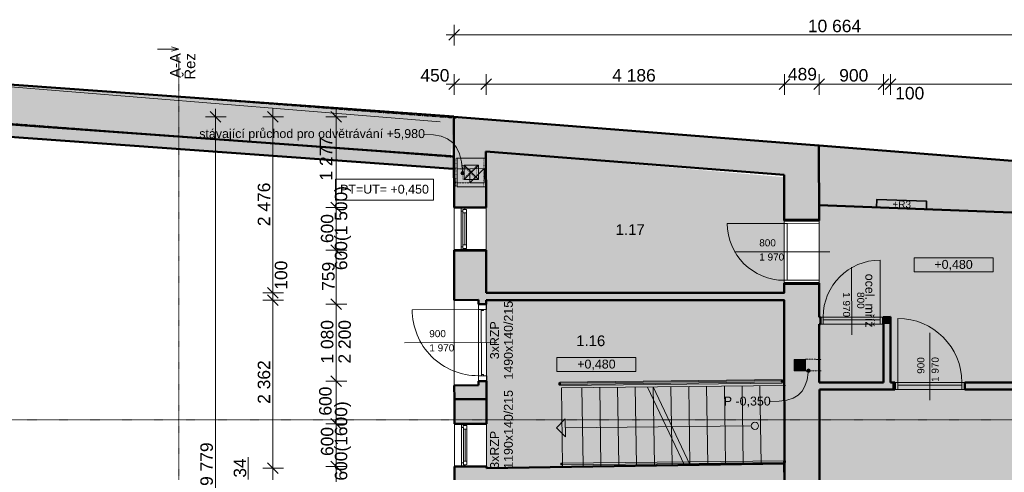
# Model space of a CAD drawing. Header units: millimetres. Extents: x -27561 to 3863, y -4271 to 20179.
# Tile 13 of 14: x -17082 to -3262, y 13817 to 20179. Entities that reach past the tile are written whole.
import ezdxf

# ---------------------------------------------------------------- set-up
doc = ezdxf.new("R2010")
doc.units = ezdxf.units.MM
doc.header["$MEASUREMENT"] = 0
for name, pattern in [('Tečkovaná L', [5.15, 0.3, -4.85]), ('Čerchovaná M', [4.5, 2.5, -0.85, 0.3, -0.85]), ('Čerchovaná S', [3.5, 1.5, -0.85, 0.3, -0.85]), ('Čárkovaná S', [2.5, 1.5, -1])]:
    doc.linetypes.add(name, pattern=pattern)
for name, color, linetype in [('5._POHLED ZÁPADNÍ_2_2D prvky - obecné', 7, 'Continuous'), ('5._POHLED ZÁPADNÍ_2_Anotace - S', 7, 'Continuous'), ('5._POHLED ZÁPADNÍ_2_Anotace - SP', 7, 'Continuous'), ('5._POHLED ZÁPADNÍ_2_Bourané_Konstrukce - nosné', 7, 'Continuous'), ('5._POHLED ZÁPADNÍ_2_Bourané_Kóty - SP', 7, 'Continuous'), ('5._POHLED ZÁPADNÍ_2_Bourané_Otvory – Dveře', 7, 'Continuous'), ('5._POHLED ZÁPADNÍ_2_Bourané_Otvory – Okna', 7, 'Continuous'), ('5._POHLED ZÁPADNÍ_2_Bourané_Otvory – Značky dveří', 7, 'Continuous'), ('5._POHLED ZÁPADNÍ_2_Bourané_Výplně - Povrchové', 7, 'Continuous'), ('5._POHLED ZÁPADNÍ_2_Bourané_Výplně – Řezové', 7, 'Continuous'), ('5._POHLED ZÁPADNÍ_2_Interiér - schodiště', 7, 'Continuous'), ('5._POHLED ZÁPADNÍ_2_Konstrukce - nosné', 7, 'Continuous'), ('5._POHLED ZÁPADNÍ_2_Kresby a obrázky', 7, 'Continuous'), ('5._POHLED ZÁPADNÍ_2_Kóty - SP', 7, 'Continuous'), ('5._POHLED ZÁPADNÍ_2_Otvory – Dveře', 7, 'Continuous'), ('5._POHLED ZÁPADNÍ_2_Otvory – Značky dveří', 7, 'Continuous'), ('5._POHLED ZÁPADNÍ_2_Situace - terén', 7, 'Continuous'), ('5._POHLED ZÁPADNÍ_2_Výplně - Povrchové', 7, 'Continuous'), ('5._POHLED ZÁPADNÍ_2_Výplně – Řezové', 7, 'Continuous'), ('5._POHLED ZÁPADNÍ_2_Značky - řezy', 7, 'Continuous'), ('5._POHLED ZÁPADNÍ_2_Zóny', 7, 'Continuous')]:
    doc.layers.add(name, color=color, linetype=linetype)
doc.styles.add('GENEROVANÝ_STYL_1', font='txt')
doc.styles.add('GENEROVANÝ_STYL_2', font='txt')

msp = doc.modelspace()

# ---------------------------------------------------------------- hatches: boundary and pattern name
at = {"layer": '5._POHLED ZÁPADNÍ_2_Anotace - SP', "linetype": 'Continuous', "lineweight": 13}
for points in [[(-10889, 18022), (-10887, 18013), (-10881, 18005), (-10873, 17999), (-10864, 17997), (-10854, 17999), (-10846, 18005), (-10840, 18013), (-10839, 18022), (-10840, 18032), (-10846, 18040), (-10854, 18046), (-10864, 18047), (-10873, 18046), (-10881, 18040), (-10887, 18032)], [(-6036, 15245), (-6034, 15236), (-6029, 15228), (-6021, 15222), (-6011, 15220), (-6002, 15222), (-5994, 15228), (-5988, 15236), (-5986, 15245), (-5988, 15255), (-5994, 15263), (-6002, 15268), (-6011, 15270), (-6021, 15268), (-6029, 15263), (-6034, 15255)]]:
    msp.add_hatch(color=154, dxfattribs=at).paths.add_polyline_path(points)
at = {"layer": '5._POHLED ZÁPADNÍ_2_Bourané_Výplně - Povrchové', "linetype": 'Continuous', "lineweight": 0, "true_color": 0xffffff}
for points in [[(-10538, 18328), (-10534, 16340), (-6349, 16340), (-6352, 17965)], [(-5861, 17571), (-5844, 8504), (-822, 7987), (-822, 17380)], [(-10534, 16240), (-10529, 13877), (-9606, 13891), (-6344, 13940), (-6349, 16240)]]:
    msp.add_hatch(color=7, dxfattribs=at).paths.add_polyline_path(points)
at = {"layer": '5._POHLED ZÁPADNÍ_2_Bourané_Výplně – Řezové', "linetype": 'Continuous', "lineweight": 0, "true_color": 0xd8d8cb}
for points in [[(-5861, 17367), (-6351, 17366), (-6351, 17356), (-5861, 17357)], [(-10985, 16938), (-10985, 16936), (-10535, 16937), (-10535, 16939)], [(-6350, 16476), (-6350, 16466), (-5860, 16467), (-5860, 16477)], [(-10984, 16437), (-10984, 16239), (-10644, 16240), (-10644, 16180), (-10534, 16180), (-10534, 16438)], [(-10534, 16239), (-6349, 16239), (-6349, 16339), (-10534, 16339)], [(-10642, 15040), (-10982, 15039), (-10981, 14849), (-10531, 14850), (-10532, 15100), (-10642, 15100)], [(-4816, 15080), (-4816, 14980), (-4796, 14980), (-4796, 15080)], [(-10981, 14847), (-10981, 14499), (-10531, 14500), (-10531, 14847)], [(-10980, 13899), (-10980, 13897), (-10530, 13897), (-10530, 13900)]]:
    msp.add_hatch(color=254, dxfattribs=at).paths.add_polyline_path(points)
at = {"layer": '5._POHLED ZÁPADNÍ_2_Výplně - Povrchové', "linetype": 'Continuous', "lineweight": 0, "true_color": 0xcbcbcb}
h = msp.add_hatch(color=9, dxfattribs=at)
h.paths.add_polyline_path([(-10959, 17832), (-10569, 17832), (-10569, 18232), (-10959, 18232)])
h.paths.add_polyline_path([(-10864, 17932), (-10864, 18132), (-10664, 18132), (-10664, 17932)], flags=0)
h = msp.add_hatch(color=9, dxfattribs=at)
h.paths.add_polyline_path([(-10943, 17832), (-10543, 17832), (-10544, 18232), (-10944, 18232)])
h.paths.add_polyline_path([(-10844, 17932), (-10844, 18132), (-10644, 18132), (-10644, 17932)], flags=0)
at = {"layer": '5._POHLED ZÁPADNÍ_2_Výplně – Řezové', "linetype": 'Continuous', "lineweight": 13}
for points in [[(-20973, 18977), (-11029, 18260), (-10989, 18818), (-20933, 19535)], [(-20989, 18806), (-11000, 18082), (-10987, 18257), (-20976, 18980)], [(-10538, 18328), (-10989, 18815), (-10988, 18363)], [(-10538, 18779), (-10989, 18815), (-10538, 18328)], [(-10538, 18328), (-6352, 17998), (-6353, 18449), (-10538, 18779)], [(-5863, 18411), (-6353, 18449), (-6352, 17998)], [(-6352, 17998), (-5862, 17959), (-5863, 18411)], [(-321, 17970), (-5860, 18410), (-5861, 17571), (-321, 17361)], [(-10988, 18363), (-10986, 17538), (-10536, 17539), (-10538, 18328)], [(-5862, 17959), (-6352, 17998), (-6351, 17366), (-5861, 17367)], [(-10535, 16937), (-10985, 16936), (-10984, 16437), (-10534, 16438)], [(-5860, 16467), (-6350, 16466), (-6346, 13181), (-5856, 13182)], [(-5860, 15999), (-5860, 15899), (-5843, 15899), (-5844, 15999)], [(-4958, 16000), (-4964, 16000), (-4963, 15900), (-4958, 15900)], [(-4958, 15900), (-4858, 16001), (-4958, 16000)], [(-4958, 15901), (-4858, 15901), (-4858, 16001)], [(-4958, 15901), (-4958, 15080), (-4858, 15080), (-4858, 15901)], [(-4816, 15080), (-5859, 15080), (-5858, 14980), (-4816, 14980)], [(-3816, 14980), (-822, 14980), (-822, 15080), (-3816, 15080)], [(-10981, 14849), (-10981, 14847), (-10531, 14847), (-10531, 14850)], [(-10980, 13897), (-10978, 13084), (-10528, 13085), (-10530, 13897)], [(-6351, 13940), (-10529, 13877), (-10529, 13387), (-6343, 13450)]]:
    msp.add_hatch(color=254, dxfattribs=at).paths.add_polyline_path(points)
at = {"layer": '5._POHLED ZÁPADNÍ_2_Výplně – Řezové', "linetype": 'Continuous', "lineweight": 0, "true_color": 0xd8ebd3}
for points in [[(-10764, 17884), (-10565, 18087), (-10764, 18084)], [(-10764, 17884), (-10564, 17888), (-10565, 18087)], [(-6052, 15406), (-6213, 15404), (-6212, 15244)], [(-6052, 15406), (-6212, 15244), (-6053, 15245)]]:
    msp.add_hatch(color=254, dxfattribs=at).paths.add_polyline_path(points)

# ---------------------------------------------------------------- linework, layer by layer
at = {"layer": '5._POHLED ZÁPADNÍ_2_2D prvky - obecné', "color": 8, "linetype": 'Continuous', "lineweight": 13}
for p, q in [((-11181, 18743), (-27561, 20074)), ((-8268, 15013), (-7752, 13919)), ((-8191, 15019), (-7674, 13925))]:
    msp.add_line(p, q, dxfattribs=at)
at = {"layer": '5._POHLED ZÁPADNÍ_2_Anotace - SP', "color": 154, "linetype": 'Continuous', "lineweight": 13}
for p, q in [((-11274, 17938), (-12650, 17938)), ((-12650, 17938), (-12650, 17642)), ((-11274, 17642), (-11274, 17938)), ((-12650, 17642), (-11274, 17642)), ((-3420, 16831), (-4528, 16831)), ((-4528, 16831), (-4528, 16635)), ((-3420, 16635), (-3420, 16831)), ((-4528, 16635), (-3420, 16635)), ((-8433, 15430), (-9541, 15430)), ((-9541, 15430), (-9541, 15234)), ((-8433, 15234), (-8433, 15430)), ((-9541, 15234), (-8433, 15234))]:
    msp.add_line(p, q, dxfattribs=at)
at = {"layer": '5._POHLED ZÁPADNÍ_2_Anotace - SP', "color": 154, "linetype": 'Continuous', "lineweight": 13, "flags": 128}
for points in [[(-10865, 18047), (-10882, 18181), (-10911, 18293), (-10952, 18383), (-11007, 18453), (-11078, 18505), (-11166, 18541), (-11273, 18561), (-11401, 18567)], [(-6014, 15220), (-6031, 15115), (-6060, 15028), (-6101, 14957), (-6156, 14902), (-6227, 14861), (-6315, 14833), (-6422, 14817), (-6548, 14812)]]:
    msp.add_lwpolyline(points, dxfattribs=at)
at = {"layer": '5._POHLED ZÁPADNÍ_2_Anotace - SP', "color": 154, "linetype": 'Continuous', "lineweight": 13}
for centre in [(-10864, 18022), (-6011, 15245)]:
    msp.add_circle(centre, 25, dxfattribs=at)
at = {"layer": '5._POHLED ZÁPADNÍ_2_Bourané_Konstrukce - nosné', "color": 42, "linetype": 'Continuous', "lineweight": 50, "true_color": 0xe4ad2c}
for p, q in [((-10984, 16239), (-10644, 16240)), ((-10644, 16240), (-10644, 16180)), ((-10644, 16180), (-10534, 16180)), ((-10642, 15040), (-10642, 15100)), ((-10642, 15100), (-10532, 15100)), ((-10982, 15039), (-10642, 15040))]:
    msp.add_line(p, q, dxfattribs=at)
at = {"layer": '5._POHLED ZÁPADNÍ_2_Bourané_Konstrukce - nosné', "color": 42, "linetype": 'Continuous', "lineweight": 50, "true_color": 0xe4ad2c, "flags": 128}
for points in [[(-6351, 17366), (-6351, 17356)], [(-5861, 17357), (-6351, 17356)], [(-5861, 17357), (-5861, 17367)], [(-10985, 16938), (-10535, 16939)], [(-10985, 16938), (-10985, 16936)], [(-10535, 16937), (-10535, 16939)], [(-6350, 16476), (-5860, 16477)], [(-6350, 16476), (-6350, 16466)], [(-5860, 16467), (-5860, 16477)], [(-10984, 16437), (-10984, 16239)], [(-10534, 16339), (-10534, 16438)], [(-6349, 16339), (-10534, 16339)], [(-10534, 16239), (-6349, 16239)], [(-10534, 16180), (-10534, 16239)], [(-10531, 14850), (-10532, 15100)], [(-4796, 15080), (-4816, 15080)], [(-4796, 15080), (-4796, 14980)], [(-3816, 14980), (-3816, 15080)], [(-10982, 15039), (-10981, 14849)], [(-4816, 14980), (-4796, 14980)], [(-10981, 14847), (-10981, 14499)], [(-10531, 14500), (-10531, 14847)], [(-10531, 14500), (-10981, 14499)], [(-10980, 13899), (-10530, 13900)], [(-10980, 13899), (-10980, 13897)], [(-10530, 13897), (-10530, 13900)]]:
    msp.add_lwpolyline(points, dxfattribs=at)
at = {"layer": '5._POHLED ZÁPADNÍ_2_Bourané_Konstrukce - nosné', "color": 42, "linetype": 'Continuous', "lineweight": 20, "true_color": 0xe4ad2c, "flags": 128}
for points in [[(-9514, 15074), (-9514, 15049), (-9489, 15049), (-9489, 15074)], [(-9502, 15086), (-9501, 15036), (-6380, 15072), (-6380, 15122)], [(-9502, 15071), (-9502, 15051), (-6380, 15087), (-6380, 15107)], [(-6392, 15110), (-6392, 15085), (-6367, 15085), (-6367, 15110)]]:
    msp.add_lwpolyline(points, close=True, dxfattribs=at)
at = {"layer": '5._POHLED ZÁPADNÍ_2_Bourané_Kóty - SP', "color": 42, "linetype": 'Continuous', "lineweight": 13, "true_color": 0xe4ad2c}
for p, q in [((-10910, 20041), (-11060, 19891)), ((-10985, 19816), (-10985, 20107)), ((-11098, 19966), (-10985, 19966)), ((-10985, 19966), (-321, 19966)), ((-10985, 19122), (-10985, 19412)), ((-10535, 19122), (-10535, 19412)), ((-6349, 19122), (-6349, 19412)), ((-5860, 19122), (-5860, 19412)), ((-4958, 19122), (-4958, 19412)), ((-4858, 19122), (-4858, 19412)), ((-11098, 19272), (-10985, 19272)), ((-10910, 19347), (-11060, 19197)), ((-10985, 19272), (-10535, 19272)), ((-10460, 19347), (-10610, 19197)), ((-10535, 19272), (-6349, 19272)), ((-6274, 19347), (-6424, 19197)), ((-6349, 19272), (-5860, 19272)), ((-5785, 19347), (-5935, 19197)), ((-5860, 19272), (-4958, 19272)), ((-4883, 19347), (-5033, 19197)), ((-4958, 19272), (-4858, 19272)), ((-4783, 19347), (-4933, 19197)), ((-4858, 19272), (-822, 19272)), ((-14184, 18815), (-14474, 18815)), ((-14259, 18740), (-14409, 18890)), ((-14334, 18815), (-14334, 18927)), ((-14334, 9036), (-14334, 18815)), ((-13379, 18815), (-13669, 18815)), ((-13454, 18740), (-13604, 18890)), ((-13529, 18815), (-13529, 18927)), ((-13529, 16339), (-13529, 18815)), ((-12492, 18815), (-12783, 18815)), ((-12567, 18740), (-12717, 18890)), ((-12642, 18815), (-12642, 18927)), ((-12642, 17538), (-12642, 18815)), ((-12717, 17613), (-12567, 17463)), ((-12492, 17538), (-12783, 17538)), ((-12642, 16938), (-12642, 17538)), ((-12717, 17013), (-12567, 16863)), ((-12492, 16938), (-12783, 16938)), ((-12642, 16179), (-12642, 16938)), ((-13379, 16339), (-13669, 16339)), ((-13604, 16414), (-13454, 16264)), ((-13604, 16314), (-13454, 16164)), ((-13529, 16239), (-13529, 16339)), ((-13379, 16239), (-13669, 16239)), ((-13529, 13877), (-13529, 16239)), ((-12492, 16179), (-12783, 16179)), ((-12717, 16254), (-12567, 16104)), ((-12642, 15099), (-12642, 16179)), ((-12492, 15099), (-12783, 15099)), ((-12717, 15174), (-12567, 15024)), ((-12642, 14499), (-12642, 15099)), ((-12717, 14574), (-12567, 14424)), ((-12492, 14499), (-12783, 14499)), ((-12642, 13899), (-12642, 14499)), ((-13876, 13717), (-13876, 14032)), ((-12717, 13974), (-12567, 13824)), ((-13379, 13877), (-13669, 13877)), ((-13604, 13952), (-13454, 13802)), ((-13529, 13387), (-13529, 13877)), ((-12492, 13899), (-12783, 13899)), ((-12642, 12249), (-12642, 13899))]:
    msp.add_line(p, q, dxfattribs=at)
at = {"layer": '5._POHLED ZÁPADNÍ_2_Bourané_Otvory – Dveře', "color": 42, "linetype": 'Continuous', "lineweight": 13, "true_color": 0xe4ad2c}
for p, q in [((-6351, 17316), (-7151, 17315)), ((-5861, 17357), (-6351, 17356)), ((-6351, 17356), (-5861, 17357)), ((-6351, 17356), (-5861, 17357)), ((-6350, 16476), (-6351, 17356)), ((-6351, 17356), (-6351, 17316)), ((-6351, 17316), (-5861, 17317)), ((-6350, 16516), (-6351, 17316)), ((-6351, 17316), (-6311, 17316)), ((-6311, 17316), (-6310, 16516)), ((-5860, 16477), (-5861, 17357)), ((-5861, 17317), (-5861, 17357)), ((-5860, 16517), (-6350, 16516)), ((-6350, 16516), (-6350, 16476)), ((-6310, 16516), (-6350, 16516)), ((-6350, 16476), (-5860, 16477)), ((-6350, 16476), (-5860, 16477)), ((-6350, 16476), (-5860, 16477)), ((-5860, 16477), (-5860, 16517)), ((-10984, 16239), (-10644, 16240)), ((-10982, 15039), (-10984, 16239)), ((-10644, 16240), (-10644, 16180)), ((-10529, 16180), (-10644, 16180)), ((-10644, 16180), (-10644, 16105)), ((-10644, 16180), (-10534, 16180)), ((-10644, 16180), (-10534, 16180)), ((-10532, 15100), (-10534, 16180)), ((-10529, 16105), (-10529, 16180)), ((-10644, 16105), (-11574, 16103)), ((-10644, 16105), (-10529, 16105)), ((-10642, 15175), (-10644, 16105)), ((-10644, 16105), (-10604, 16105)), ((-10604, 16105), (-10604, 16090)), ((-10574, 16105), (-10604, 16105)), ((-10604, 16105), (-10602, 15175)), ((-10604, 16090), (-10574, 16090)), ((-10574, 16090), (-10574, 16105)), ((-4756, 15080), (-4756, 15980)), ((-10527, 15175), (-10642, 15175)), ((-10642, 15175), (-10642, 15100)), ((-10602, 15175), (-10642, 15175)), ((-10642, 15100), (-10527, 15100)), ((-10642, 15100), (-10532, 15100)), ((-10642, 15100), (-10532, 15100)), ((-10642, 15040), (-10642, 15100)), ((-10572, 15190), (-10602, 15190)), ((-10602, 15190), (-10602, 15175)), ((-10602, 15175), (-10572, 15175)), ((-10572, 15175), (-10572, 15190)), ((-10527, 15100), (-10527, 15175)), ((-3816, 15080), (-4796, 15080)), ((-4796, 14980), (-4796, 15080)), ((-4796, 15080), (-4756, 15080)), ((-4796, 14980), (-4796, 15080)), ((-4796, 14980), (-4796, 15080)), ((-4756, 15080), (-4756, 14980)), ((-3856, 15080), (-4756, 15080)), ((-4756, 15080), (-4756, 15040)), ((-3856, 14980), (-3856, 15080)), ((-3856, 15080), (-3816, 15080)), ((-3856, 15040), (-3856, 15080)), ((-3816, 15080), (-3816, 14980)), ((-3816, 14980), (-3816, 15080)), ((-3816, 14980), (-3816, 15080)), ((-10982, 15039), (-10642, 15040)), ((-3816, 14980), (-4796, 14980)), ((-4756, 14980), (-4796, 14980)), ((-4756, 15040), (-3856, 15040)), ((-3816, 14980), (-3856, 14980))]:
    msp.add_line(p, q, dxfattribs=at)
for centre, radius, start, end in [((-6351, 17316), 800, 180.0712, 270.0712), ((-10644, 16105), 930, 180.105, 270.105), ((-4756, 15080), 900, 0, 90)]:
    msp.add_arc(centre, radius, start, end, dxfattribs=at)
at = {"layer": '5._POHLED ZÁPADNÍ_2_Bourané_Otvory – Okna', "color": 42, "linetype": 'Continuous', "lineweight": 13, "true_color": 0xe4ad2c}
for p, q in [((-10986, 17538), (-10985, 16938)), ((-10986, 17538), (-10886, 17538)), ((-10886, 17488), (-10886, 17538)), ((-10886, 17538), (-10836, 17538)), ((-10886, 17538), (-10836, 17538)), ((-10861, 17488), (-10886, 17488)), ((-10885, 16988), (-10886, 17488)), ((-10836, 17513), (-10861, 17513)), ((-10861, 17513), (-10861, 17488)), ((-10861, 17463), (-10861, 17513)), ((-10861, 17513), (-10811, 17513)), ((-10811, 17463), (-10861, 17463)), ((-10860, 17013), (-10861, 17463)), ((-10836, 17538), (-10536, 17539)), ((-10836, 17538), (-10836, 17513)), ((-10836, 17463), (-10835, 17013)), ((-10811, 17513), (-10811, 17463)), ((-10811, 17463), (-10810, 17013)), ((-10811, 17463), (-10810, 17013)), ((-10536, 17539), (-10535, 16939)), ((-10860, 16963), (-10860, 17013)), ((-10860, 17013), (-10810, 17013)), ((-10810, 17013), (-10810, 16963)), ((-10985, 16938), (-10885, 16938)), ((-10885, 16938), (-10885, 16988)), ((-10885, 16988), (-10860, 16988)), ((-10885, 16938), (-10835, 16938)), ((-10885, 16938), (-10835, 16938)), ((-10860, 16988), (-10860, 16963)), ((-10860, 16963), (-10835, 16963)), ((-10810, 16963), (-10860, 16963)), ((-10835, 16963), (-10835, 16938)), ((-10835, 16938), (-10535, 16939)), ((-10980, 13899), (-10981, 14499)), ((-10981, 14499), (-10881, 14499)), ((-10881, 14499), (-10881, 14449)), ((-10881, 14499), (-10831, 14499)), ((-10881, 14499), (-10831, 14499)), ((-10881, 14449), (-10856, 14449)), ((-10881, 14449), (-10880, 13949)), ((-10806, 14475), (-10856, 14474)), ((-10856, 14449), (-10856, 14474)), ((-10856, 14474), (-10831, 14474)), ((-10856, 14474), (-10855, 14424)), ((-10855, 14424), (-10805, 14425)), ((-10855, 14424), (-10855, 13974)), ((-10831, 14499), (-10531, 14500)), ((-10831, 14474), (-10831, 14499)), ((-10830, 13974), (-10830, 14424)), ((-10805, 14425), (-10806, 14475)), ((-10805, 13975), (-10805, 14425)), ((-10805, 13975), (-10805, 14425)), ((-10530, 13900), (-10531, 14500)), ((-10805, 13975), (-10855, 13974)), ((-10855, 13974), (-10855, 13924)), ((-10805, 13925), (-10805, 13975)), ((-10980, 13899), (-10880, 13899)), ((-10855, 13949), (-10880, 13949)), ((-10880, 13949), (-10880, 13899)), ((-10880, 13899), (-10830, 13899)), ((-10880, 13899), (-10830, 13899)), ((-10855, 13924), (-10855, 13949)), ((-10855, 13924), (-10805, 13925)), ((-10830, 13924), (-10855, 13924)), ((-10830, 13899), (-10830, 13924)), ((-10830, 13899), (-10530, 13900))]:
    msp.add_line(p, q, dxfattribs=at)
at = {"layer": '5._POHLED ZÁPADNÍ_2_Bourané_Otvory – Značky dveří', "color": 42, "linetype": 'Continuous', "lineweight": 13, "true_color": 0xe4ad2c}
for p, q in [((-7051, 16915), (-5711, 16917)), ((-4306, 15780), (-4306, 14830)), ((-11683, 15638), (-10383, 15640))]:
    msp.add_line(p, q, dxfattribs=at)
at = {"layer": '5._POHLED ZÁPADNÍ_2_Konstrukce - nosné', "color": 254, "linetype": 'Tečkovaná L', "lineweight": 13}
for p, q in [((-10864, 17932), (-10664, 18132)), ((-10864, 18132), (-10664, 17932))]:
    msp.add_line(p, q, dxfattribs=at)
at = {"layer": '5._POHLED ZÁPADNÍ_2_Konstrukce - nosné', "color": 254, "linetype": 'Continuous', "lineweight": 13}
for p, q in [((-10844, 17932), (-10644, 18132)), ((-10844, 18132), (-10644, 17932))]:
    msp.add_line(p, q, dxfattribs=at)
at = {"layer": '5._POHLED ZÁPADNÍ_2_Konstrukce - nosné', "color": 7, "linetype": 'Continuous', "lineweight": 50}
for p, q in [((-10986, 17538), (-10886, 17538)), ((-10886, 17538), (-10836, 17538)), ((-10836, 17538), (-10536, 17539)), ((-6351, 17366), (-6236, 17366)), ((-6236, 17366), (-5861, 17367)), ((-10985, 16936), (-10835, 16936)), ((-10835, 16936), (-10785, 16936)), ((-10785, 16936), (-10535, 16937)), ((-6350, 16466), (-6235, 16466)), ((-6235, 16466), (-5860, 16467)), ((-5843, 15899), (-5844, 15999)), ((-4963, 15900), (-4964, 16000)), ((-4816, 14980), (-4816, 15080)), ((-10981, 14847), (-10821, 14847)), ((-10821, 14847), (-10706, 14847)), ((-10706, 14847), (-10531, 14847)), ((-10980, 13897), (-10820, 13897)), ((-10820, 13897), (-10705, 13897)), ((-10705, 13897), (-10530, 13897))]:
    msp.add_line(p, q, dxfattribs=at)
at = {"layer": '5._POHLED ZÁPADNÍ_2_Konstrukce - nosné', "color": 251, "linetype": 'Čerchovaná M', "lineweight": 20, "true_color": 0x6a6a6a, "flags": 128}
for points in [[(-10956, 18794), (-24581, 19835)], [(-24623, 19287), (-10998, 18246)]]:
    msp.add_lwpolyline(points, dxfattribs=at)
at = {"layer": '5._POHLED ZÁPADNÍ_2_Konstrukce - nosné', "color": 7, "linetype": 'Continuous', "lineweight": 50, "flags": 128}
for points in [[(-10989, 18818), (-20933, 19535)], [(-10987, 18257), (-20976, 18980)], [(-20973, 18977), (-11029, 18260)], [(-20989, 18806), (-11000, 18082)], [(-10989, 18815), (-10988, 18363)], [(-6353, 18449), (-10989, 18815)], [(-5863, 18411), (-6353, 18449)], [(-5861, 17367), (-5863, 18411)], [(-321, 17970), (-5860, 18410)], [(-10988, 18363), (-10986, 17538)], [(-10538, 18328), (-6352, 17998)], [(-10536, 17539), (-10538, 18328)], [(-6352, 17998), (-6351, 17366)], [(-5861, 17571), (-822, 17380)], [(-10985, 16936), (-10984, 16437)], [(-10534, 16438), (-10535, 16937)], [(-6350, 16466), (-6350, 16339)], [(-5860, 15999), (-5860, 16467)], [(-6350, 16239), (-6346, 13400)], [(-5844, 15999), (-5860, 15999)], [(-5859, 15080), (-5860, 15899)], [(-5860, 15899), (-5843, 15899)], [(-4958, 16000), (-4964, 16000)], [(-4963, 15900), (-4958, 15900)], [(-4858, 16001), (-4958, 16000)], [(-4958, 15900), (-4958, 15080)], [(-4858, 15080), (-4858, 16001)], [(-4958, 15080), (-5859, 15080)], [(-4816, 15080), (-4858, 15080)], [(-822, 15080), (-3816, 15080)], [(-5856, 13182), (-5858, 14980)], [(-5858, 14980), (-4816, 14980)], [(-3816, 14980), (-822, 14980)], [(-10531, 14847), (-10531, 14850)], [(-10980, 13897), (-10978, 13084)], [(-10529, 13877), (-10530, 13897)], [(-6351, 13940), (-10529, 13877)], [(-6343, 13450), (-6351, 13940)]]:
    msp.add_lwpolyline(points, dxfattribs=at)
at = {"layer": '5._POHLED ZÁPADNÍ_2_Konstrukce - nosné', "color": 254, "linetype": 'Tečkovaná L', "lineweight": 13, "flags": 128}
for points in [[(-10959, 17832), (-10569, 17832), (-10569, 18232), (-10959, 18232)], [(-10864, 17932), (-10864, 18132), (-10664, 18132), (-10664, 17932)]]:
    msp.add_lwpolyline(points, close=True, dxfattribs=at)
at = {"layer": '5._POHLED ZÁPADNÍ_2_Konstrukce - nosné', "color": 254, "linetype": 'Continuous', "lineweight": 13, "flags": 128}
for points in [[(-10943, 17832), (-10543, 17832), (-10544, 18232), (-10944, 18232)], [(-10844, 17932), (-10844, 18132), (-10644, 18132), (-10644, 17932)]]:
    msp.add_lwpolyline(points, close=True, dxfattribs=at)
at = {"layer": '5._POHLED ZÁPADNÍ_2_Konstrukce - nosné', "color": 8, "linetype": 'Continuous', "lineweight": 20, "flags": 128}
for points in [[(-9474, 13944), (-9474, 13924), (-6347, 13957), (-6347, 13977)], [(-6360, 13980), (-6360, 13955), (-6335, 13955), (-6335, 13980)], [(-9487, 13947), (-9487, 13922), (-9462, 13922), (-9462, 13947)]]:
    msp.add_lwpolyline(points, close=True, dxfattribs=at)
at = {"layer": '5._POHLED ZÁPADNÍ_2_Kresby a obrázky', "color": 7, "linetype": 'Čárkovaná S', "lineweight": 13}
for p, q in [((-10764, 18084), (-10983, 18084)), ((-10764, 17884), (-10983, 17884)), ((-6052, 15406), (-5833, 15405)), ((-6053, 15245), (-5833, 15244))]:
    msp.add_line(p, q, dxfattribs=at)
at = {"layer": '5._POHLED ZÁPADNÍ_2_Kresby a obrázky', "color": 7, "linetype": 'Continuous', "lineweight": 13}
for p, q in [((-9174, 13911), (-9190, 15010)), ((-8924, 13913), (-8940, 15012)), ((-8674, 13916), (-8691, 15014)), ((-8424, 13918), (-8441, 15017)), ((-8174, 13921), (-8191, 15019)), ((-7924, 13923), (-7941, 15022)), ((-7674, 13925), (-7691, 15024)), ((-7424, 13928), (-7441, 15026)), ((-7174, 13930), (-7191, 15029)), ((-6925, 13933), (-6941, 15031)), ((-6675, 13935), (-6691, 15034)), ((-9549, 14442), (-9425, 14568)), ((-9425, 14568), (-9422, 14318)), ((-9549, 14442), (-9422, 14318))]:
    msp.add_line(p, q, dxfattribs=at)
at = {"layer": '5._POHLED ZÁPADNÍ_2_Kresby a obrázky', "color": 8, "linetype": 'Continuous', "lineweight": 13}
msp.add_line((-6813, 14470), (-9424, 14443), dxfattribs=at)
at = {"layer": '5._POHLED ZÁPADNÍ_2_Kresby a obrázky', "color": 7, "linetype": 'Continuous', "lineweight": 13, "flags": 128}
msp.add_lwpolyline([(-6335, 15037), (-9475, 15007), (-9464, 13907)], dxfattribs=at)
at = {"layer": '5._POHLED ZÁPADNÍ_2_Kresby a obrázky', "color": 8, "linetype": 'Continuous', "lineweight": 13}
msp.add_circle((-6762, 14470), 51, dxfattribs=at)
at = {"layer": '5._POHLED ZÁPADNÍ_2_Otvory – Dveře', "color": 8, "linetype": 'Continuous', "lineweight": 13}
for p, q in [((-5004, 16000), (-5005, 16800)), ((-5844, 15999), (-4964, 16000)), ((-5804, 15999), (-5844, 15999)), ((-5844, 15999), (-5843, 15899)), ((-5843, 15899), (-5844, 15999)), ((-5843, 15899), (-5844, 15999)), ((-5843, 15899), (-4963, 15900)), ((-5843, 15899), (-5803, 15899)), ((-5804, 15999), (-5004, 16000)), ((-5803, 15899), (-5804, 15999)), ((-5804, 15959), (-5804, 15999)), ((-5004, 15960), (-5804, 15959)), ((-4964, 16000), (-5004, 16000)), ((-5004, 16000), (-5003, 15900)), ((-5004, 16000), (-5004, 15960)), ((-5003, 15900), (-4963, 15900)), ((-4963, 15900), (-4964, 16000)), ((-4963, 15900), (-4964, 16000)), ((-4963, 15900), (-4964, 16000))]:
    msp.add_line(p, q, dxfattribs=at)
msp.add_arc((-5004, 16000), 800, 90.1093, 180.1093, dxfattribs=at)
at = {"layer": '5._POHLED ZÁPADNÍ_2_Otvory – Značky dveří', "color": 7, "linetype": 'Continuous', "lineweight": 13}
msp.add_line((-5405, 16700), (-5403, 15750), dxfattribs=at)
at = {"layer": '5._POHLED ZÁPADNÍ_2_Situace - terén', "color": 8, "linetype": 'Continuous', "lineweight": 20, "flags": 128}
for points in [[(-10764, 17884), (-10764, 18084), (-10565, 18087)], [(-10764, 17884), (-10564, 17888), (-10565, 18087)], [(-6052, 15406), (-6213, 15404), (-6212, 15244)], [(-6052, 15406), (-6053, 15245), (-6212, 15244)]]:
    msp.add_lwpolyline(points, close=True, dxfattribs=at)
at = {"layer": '5._POHLED ZÁPADNÍ_2_Situace - terén', "color": 7, "linetype": 'Continuous', "lineweight": 35, "flags": 128}
msp.add_lwpolyline([(-4356, 17514), (-4352, 17627), (-5050, 17654), (-5055, 17541)], close=True, dxfattribs=at)
at = {"layer": '5._POHLED ZÁPADNÍ_2_Značky - řezy', "color": 154, "linetype": 'Continuous', "lineweight": 13}
for p, q in [((-14850, 19766), (-15150, 19766)), ((-14950, 19796), (-14850, 19766)), ((-14950, 19736), (-14850, 19766))]:
    msp.add_line(p, q, dxfattribs=at)
at = {"layer": '5._POHLED ZÁPADNÍ_2_Značky - řezy', "color": 154, "linetype": 'Čerchovaná S', "lineweight": 13}
for p, q in [((-14850, 19646), (-14850, -412)), ((-25822, 14554), (-2556, 14554))]:
    msp.add_line(p, q, dxfattribs=at)

# ---------------------------------------------------------------- texts
at = {"layer": '5._POHLED ZÁPADNÍ_2_Anotace - S', "color": 7, "linetype": 'Continuous', "lineweight": 20, "insert": (-4702, 17534), "char_height": 100, "attachment_point": 8, "rotation": 358.8448, "style": 'GENEROVANÝ_STYL_1'}
msp.add_mtext('\\A1;{\\pqc;\\fArial|b0|i0|c238|p38;+R3}', dxfattribs=at)
at = {"layer": '5._POHLED ZÁPADNÍ_2_Anotace - SP', "color": 154, "linetype": 'Continuous', "lineweight": 13, "char_height": 125, "attachment_point": 5, "style": 'GENEROVANÝ_STYL_1'}
for s, insert in [('\\A1;{\\pqc;\\fArial|b0|i0|c238|p38;stávající průchod pro odvětrávání +\\fArial|b0|i0|c238|p38;5,980\\fArial|b0|i0|c238|p38; }', (-12978, 18559)), ('\\A1;{\\pqc;\\fArial|b0|i0|c238|p38;PT=UT= +0,\\fArial|b0|i0|c238|p38;45\\fArial|b0|i0|c238|p38;0 }', (-11962, 17785)), ('\\A1;{\\pqc;\\fArial|b0|i0|c238|p38;+0,\\fArial|b0|i0|c238|p38;48\\fArial|b0|i0|c238|p38;0}', (-3974, 16728)), ('\\A1;{\\pqc;\\fArial|b0|i0|c238|p38;+0,\\fArial|b0|i0|c238|p38;48\\fArial|b0|i0|c238|p38;0}', (-8987, 15327)), ('\\A1;{\\pqc;\\fArial|b0|i0|c238|p38;P \\fArial|b0|i0|c238|p38;-0,350}', (-6870, 14807))]:
    msp.add_mtext(s, dxfattribs=dict(at, insert=insert))
at = {"layer": '5._POHLED ZÁPADNÍ_2_Anotace - SP', "color": 7, "linetype": 'Continuous', "lineweight": 13, "insert": (-5150, 16230), "char_height": 125, "attachment_point": 5, "rotation": 270, "style": 'GENEROVANÝ_STYL_1'}
msp.add_mtext('\\A1;{\\pqc;\\fArial|b0|i0|c238|p38;ocel. \\fArial|b0|i0|c238|p38;mříž}', dxfattribs=at)
at = {"layer": '5._POHLED ZÁPADNÍ_2_Interiér - schodiště', "color": 42, "linetype": 'Continuous', "lineweight": 13, "true_color": 0xe4ad2c, "char_height": 125, "rotation": 90, "line_spacing_factor": 0.931377, "style": 'GENEROVANÝ_STYL_1'}
for s, insert, width, attachment_point in [('\\A1;{\\pqc;\\fArial|b0|i0|c238|p38;3xRZP 1\\fArial|b0|i0|c238|p38;49\\fArial|b0|i0|c238|p38;0x140/215}', (-10319, 15674), 1086.08, 5), ('\\A1;{\\pql;\\fArial|b0|i0|c238|p38;3xRZP 1190x140/215}', (-10319, 13867), 1264.35, 4)]:
    msp.add_mtext(s, dxfattribs=dict(at, insert=insert, width=width, attachment_point=attachment_point))
at = {"layer": '5._POHLED ZÁPADNÍ_2_Kóty - SP', "color": 42, "linetype": 'Continuous', "lineweight": 13, "true_color": 0xe4ad2c, "char_height": 175, "attachment_point": 7, "style": 'GENEROVANÝ_STYL_2'}
for s, insert, width in [('\\A1;{\\pql;\\fArial|b0|i0|c0|p38;10\xa0664}', (-6019, 20001), 731.2), ('\\A1;{\\pql;\\fArial|b0|i0|c0|p38;489}', (-6299, 19324), 398.4), ('\\A1;{\\pql;\\fArial|b0|i0|c0|p38;450}', (-11458, 19307), 398.4), ('\\A1;{\\pql;\\fArial|b0|i0|c0|p38;4\xa0186}', (-8766, 19307), 598.4), ('\\A1;{\\pql;\\fArial|b0|i0|c0|p38;900}', (-5579, 19307), 398.4), ('\\A1;{\\pql;\\fArial|b0|i0|c0|p38;100}', (-4793, 19056), 398.4)]:
    msp.add_mtext(s, dxfattribs=dict(at, insert=insert, width=width))
at = {"layer": '5._POHLED ZÁPADNÍ_2_Kóty - SP', "color": 42, "linetype": 'Continuous', "lineweight": 13, "true_color": 0xe4ad2c, "char_height": 175, "attachment_point": 7, "rotation": 90, "style": 'GENEROVANÝ_STYL_2'}
for s, insert, width in [('\\A1;{\\pql;\\fArial|b0|i0|c0|p38;1\xa0277}', (-12695, 17918), 598.4), ('\\A1;{\\pql;\\fArial|b0|i0|c0|p38;2\xa0476}', (-13564, 17277), 598.4), ('\\A1;{\\pql;\\fArial|b0|i0|c0|p38;600(1 500)}', (-12432, 16659), 1156.8), ('\\A1;{\\pql;\\fArial|b0|i0|c0|p38;600}', (-12677, 17039), 398.4), ('\\A1;{\\pql;\\fArial|b0|i0|c0|p38;100}', (-13324, 16384), 398.4), ('\\A1;{\\pql;\\fArial|b0|i0|c0|p38;759}', (-12660, 16368), 398.4), ('\\A1;{\\pql;\\fArial|b0|i0|c0|p38;1\xa0080}', (-12677, 15346), 598.4), ('\\A1;{\\pql;\\fArial|b0|i0|c0|p38;2 200}', (-12432, 15346), 598.4), ('\\A1;{\\pql;\\fArial|b0|i0|c0|p38;2\xa0362}', (-13564, 14780), 598.4), ('\\A1;{\\pql;\\fArial|b0|i0|c0|p38;600}', (-12702, 14614), 398.4), ('\\A1;{\\pql;\\fArial|b0|i0|c0|p38;600(1600)}', (-12432, 13701), 1089.6), ('\\A1;{\\pql;\\fArial|b0|i0|c0|p38;600}', (-12677, 14047), 398.4), ('\\A1;{\\pql;\\fArial|b0|i0|c0|p38;9\xa0779}', (-14369, 13626), 598.4), ('\\A1;{\\pql;\\fArial|b0|i0|c0|p38;34}', (-13901, 13742), 265.6)]:
    msp.add_mtext(s, dxfattribs=dict(at, insert=insert, width=width))
at = {"layer": '5._POHLED ZÁPADNÍ_2_Otvory – Značky dveří', "color": 42, "linetype": 'Continuous', "lineweight": 13, "true_color": 0xe4ad2c, "char_height": 100, "attachment_point": 7, "style": 'GENEROVANÝ_STYL_1'}
for s, insert, rotation in [('\\A1;{\\pql;\\pt0;\\fArial|b0|i0|c238|p38;800\\fArial|b0|i0|c238|p38;\\A1{\\H.66x;\\S^  ;}\\fArial|b0|i0|c238|p38;\\fArial|b0|i0|c238|p38;}', (-6701, 16964), 0.0712), ('\\A1;{\\pql;\\pt0;\\fArial|b0|i0|c238|p38;1\xa0970\\fArial|b0|i0|c238|p38;\\A1{\\H.66x;\\S^  ;}\\fArial|b0|i0|c238|p38;\\fArial|b0|i0|c238|p38;}', (-6701, 16764), 0.0712), ('\\A1;{\\pql;\\pt0;\\fArial|b0|i0|c238|p38;900\\fArial|b0|i0|c238|p38;\\A1{\\H.66x;\\S^  ;}\\fArial|b0|i0|c238|p38;\\fArial|b0|i0|c238|p38;}', (-11333, 15687), 0.105), ('\\A1;{\\pql;\\pt0;\\fArial|b0|i0|c238|p38;1\xa0970\\fArial|b0|i0|c238|p38;\\A1{\\H.66x;\\S^  ;}\\fArial|b0|i0|c238|p38;\\fArial|b0|i0|c238|p38;}', (-11332, 15487), 0.105), ('\\A1;{\\pql;\\pt0;\\fArial|b0|i0|c238|p38;900\\fArial|b0|i0|c238|p38;\\A1{\\H.66x;\\S^  ;}\\fArial|b0|i0|c238|p38;\\fArial|b0|i0|c238|p38;}', (-4354, 15202), 90), ('\\A1;{\\pql;\\pt0;\\fArial|b0|i0|c238|p38;1\xa0970\\fArial|b0|i0|c238|p38;\\A1{\\H.66x;\\S^  ;}\\fArial|b0|i0|c238|p38;\\fArial|b0|i0|c238|p38;}', (-4154, 15088), 90)]:
    msp.add_mtext(s, dxfattribs=dict(at, insert=insert, rotation=rotation))
at = {"layer": '5._POHLED ZÁPADNÍ_2_Otvory – Značky dveří', "color": 7, "linetype": 'Continuous', "lineweight": 20, "char_height": 100, "attachment_point": 7, "rotation": 270.1093, "style": 'GENEROVANÝ_STYL_1'}
for s, insert in [('\\A1;{\\pql;\\pt0;\\fArial|b0|i0|c238|p38;1\xa0970\\fArial|b0|i0|c238|p38;\\A1{\\H.66x;\\S^  ;}\\fArial|b0|i0|c238|p38;\\fArial|b0|i0|c238|p38;}', (-5556, 16349)), ('\\A1;{\\pql;\\pt0;\\fArial|b0|i0|c238|p38;800\\fArial|b0|i0|c238|p38;\\A1{\\H.66x;\\S^  ;}\\fArial|b0|i0|c238|p38;\\fArial|b0|i0|c238|p38;}', (-5356, 16350))]:
    msp.add_mtext(s, dxfattribs=dict(at, insert=insert))
at = {"layer": '5._POHLED ZÁPADNÍ_2_Značky - řezy', "color": 154, "linetype": 'Continuous', "lineweight": 13, "insert": (-14616, 19709), "char_height": 150, "attachment_point": 9, "rotation": 90, "line_spacing_factor": 0.818924, "style": 'GENEROVANÝ_STYL_2'}
msp.add_mtext('\\A1;{\\pqr;\\pt0;\\fArial|b0|i0|c0|p38;A-A\\P\\pqr;\\pt0;\\fArial|b0|i0|c0|p38;Řez}', dxfattribs=at)
at = {"layer": '5._POHLED ZÁPADNÍ_2_Zóny', "color": 42, "linetype": 'Continuous', "lineweight": 13, "true_color": 0xe4ad2c, "char_height": 150, "attachment_point": 2, "style": 'GENEROVANÝ_STYL_1'}
for s, insert in [('\\A1;{\\pqc;\\pt0;\\fArial|b0|i0|c238|p38;1.17}', (-8513, 17303)), ('\\A1;{\\pqc;\\pt0;\\fArial|b0|i0|c238|p38;1.16}', (-9067, 15741))]:
    msp.add_mtext(s, dxfattribs=dict(at, insert=insert))

doc.saveas('drawing.dxf')
